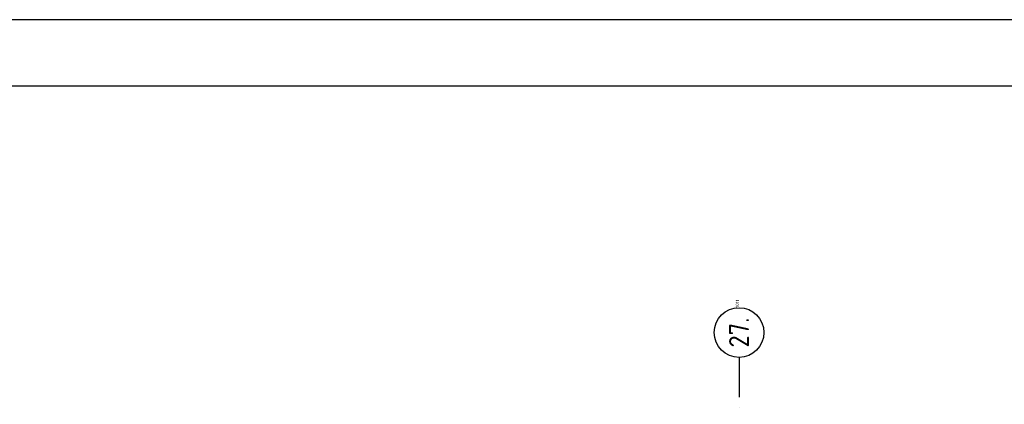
# Model space of a CAD drawing. Extents: x 25315 to 170951, y 867852 to 951952.
# Tile 28 of 119: x 36156 to 51020, y 946153 to 951952. Entities that reach past the tile are written whole.
import ezdxf
from ezdxf.enums import TextEntityAlignment as Align

# ---------------------------------------------------------------- set-up
doc = ezdxf.new("R2010")
doc.units = 0
doc.header["$LTSCALE"] = 100
doc.linetypes.add('DASHDOT', pattern=[9, 6, -1.5, 0, -1.5])
for name, color, linetype in [('00KAD025', 2, 'CONTINUOUS'), ('00KAD070', 5, 'CONTINUOUS'), ('AL$7----_STRAMIEN', 1, 'DASHDOT'), ('ALN-----_BLOCKNAAM', 2, 'CONTINUOUS')]:
    doc.layers.add(name, color=color, linetype=linetype)
doc.styles.get("Standard").update_dxf_attribs({"font": 'ISOCP'})

# ---------------------------------------------------------------- blocks, each defined once
blk = doc.blocks.new('1011')
at = {"layer": 'AL$7----_STRAMIEN', "color": 7, "linetype": 'CONTINUOUS'}
blk.add_circle((-750, 0), 750, dxfattribs=at)
at = {"layer": 'ALN-----_BLOCKNAAM', "linetype": 'CONTINUOUS'}
blk.add_text('1011', height=100, dxfattribs=at).set_placement((0, 0))

msp = doc.modelspace()

# ---------------------------------------------------------------- linework, layer by layer
at = {"layer": '00KAD025', "linetype": 'CONTINUOUS'}
msp.add_line((170950.7, 951952.4), (25314.7, 951952.4), dxfattribs=at)
at = {"layer": '00KAD070', "linetype": 'CONTINUOUS'}
msp.add_line((169950.7, 950952.4), (26314.7, 950952.4), dxfattribs=at)
at = {"layer": 'AL$7----_STRAMIEN', "color": 1}
msp.add_line((47015.3, 946859.8), (47015.3, 922417.3), dxfattribs=at)

# ---------------------------------------------------------------- block references
at = {"layer": 'AL$7----_STRAMIEN'}
ref = msp.add_blockref('1011', (47015.3, 947609.8), dxfattribs=dict(at, xscale=0.5, yscale=0.5, zscale=0.5, rotation=90))
ref.add_attrib('STR-NAAM', '27.', dxfattribs={"color": 3, "linetype": 'CONTINUOUS', "height": 300, "rotation": 90}).set_placement((47015.3, 947234.8), align=Align.MIDDLE)

doc.saveas('drawing.dxf')
